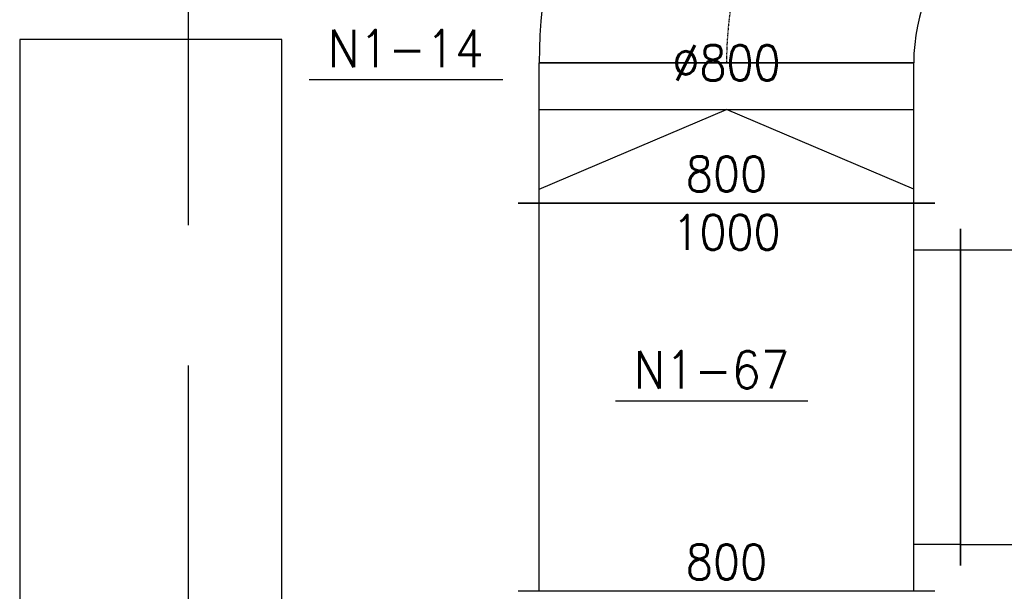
# Model space of a CAD drawing. Header units: millimetres. Extents: x -56303 to -45239, y -20463 to -4540.
# Tile 14 of 256: x -53458 to -53248, y -17682 to -17560. Entities that reach past the tile are written whole.
import ezdxf

# ---------------------------------------------------------------- set-up
doc = ezdxf.new("R2010")
doc.units = ezdxf.units.MM
doc.linetypes.add('ACAD_ISO02W100', pattern=[15, 12, -3])
doc.linetypes.add('DASHDOT', pattern=[1, 0.5, -0.25, 0, -0.25])
for name, color, linetype in [('_HVAC_podkład', 8, 'Continuous'), ('FLUID-N1', 7, 'Continuous'), ('FLUID-N1-75-DIM', 7, 'Continuous'), ('FLUID-N1-80-NUM', 7, 'Continuous'), ('FLUID-N1-SYM', 7, 'Continuous')]:
    doc.layers.add(name, color=color, linetype=linetype)
doc.styles.add('OPIS1', font='ROMANS.SHX', dxfattribs={"width": 0.9})

# ---------------------------------------------------------------- blocks, each defined once
blk = doc.blocks.new('*U394')
at = {"color": 132, "linetype": 'Continuous', "lineweight": -2}
for p, q in [((-600, -200), (-600, 600)), ((600, -600), (-200, -600))]:
    blk.add_line(p, q, dxfattribs=at)
at = {"color": 0, "linetype": 'ByBlock', "lineweight": -2}
for radius in [1200, 400]:
    blk.add_arc((-600, -600), radius, 0, 90, dxfattribs=at)
at = {"layer": 'FLUID-N1-SYM', "color": 7, "linetype": 'DASHDOT'}
blk.add_arc((-600, -600), 800, 0, 90, dxfattribs=at)
blk = doc.blocks.new('*U395')
at = {"color": 132, "linetype": 'Continuous', "lineweight": -2}
for p, q in [((-150, -445), (-150, 445)), ((150, 400), (150, -400))]:
    blk.add_line(p, q, dxfattribs=at)
at = {"color": 0, "linetype": 'ByBlock', "lineweight": -2}
for p, q in [((-150, 400), (-120, 400)), ((-120, 400), (50, 400)), ((50, 400), (150, 400)), ((-150, -400), (-120, -400)), ((-120, -400), (50, -400)), ((50, -400), (150, -400))]:
    blk.add_line(p, q, dxfattribs=at)
at = {"color": 7, "linetype": 'Continuous'}
for p, q in [((-120, 400), (50, 0)), ((50, 400), (50, -400)), ((-120, -400), (50, 0))]:
    blk.add_line(p, q, dxfattribs=at)
blk = doc.blocks.new('*U396')
at = {"color": 132, "linetype": 'Continuous', "lineweight": -2}
for p, q in [((-415, -445), (-415, 445)), ((415, 445), (415, -445)), ((360, -500), (-360, -500))]:
    blk.add_line(p, q, dxfattribs=at)
at = {"color": 0, "linetype": 'ByBlock', "lineweight": -2}
for p, q in [((-415, 400), (415, 400)), ((-415, -400), (415, -400)), ((-315, -500), (-315, -400)), ((315, -400), (315, -500))]:
    blk.add_line(p, q, dxfattribs=at)
blk = doc.blocks.new('*U542')
at = {"color": 132, "linetype": 'Continuous', "lineweight": -2}
for p, q in [((-353, -360), (-353, 360)), ((353, 360), (353, -360))]:
    blk.add_line(p, q, dxfattribs=at)
at = {"color": 0, "linetype": 'ByBlock', "lineweight": -2}
for p, q in [((-353, 315), (353, 315)), ((-353, -315), (353, -315))]:
    blk.add_line(p, q, dxfattribs=at)
at = {"color": 7, "linetype": 'Continuous'}
for p, q in [((-70.6, -157.5), (70.6, 157.5)), ((70.6, 157.5), (235.3, 157.5)), ((-235.3, -157.5), (-70.6, -157.5))]:
    blk.add_line(p, q, dxfattribs=at)

msp = doc.modelspace()

# ---------------------------------------------------------------- linework, layer by layer
at = {"layer": '_HVAC_podkład', "linetype": 'ACAD_ISO02W100', "ltscale": 10}
msp.add_line((-53422.44, -15683.63), (-53422.44, -20462.96), dxfattribs=at)
at = {"layer": '_HVAC_podkład'}
msp.add_line((-53402.44, -17825.93), (-53402.44, -17563.93), dxfattribs=at)
msp.add_lwpolyline([(-53402.44, -17563.93), (-53458.44, -17563.93), (-53458.44, -19143.93)], dxfattribs=at)
at = {"layer": 'FLUID-N1-80-NUM', "color": 3}
for p, q in [((-53355.25, -17572.55), (-53396.62, -17572.55)), ((-53290.1, -17641.24), (-53331.13, -17641.24))]:
    msp.add_line(p, q, dxfattribs=at)

# ---------------------------------------------------------------- block references
at = {"layer": 'FLUID-N1', "color": 132, "linetype": 'Continuous', "zscale": 0.1}
for name, p, xscale, yscale, rotation in [('*U394', (-53287.44, -17508.93), 0.1000000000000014, 0.1000000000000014, 89.99999999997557), ('*U395', (-53307.44, -17583.93), 0.1000000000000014, 0.1000000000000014, 89.99999999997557), ('*U396', (-53307.44, -17640.43), 0.1000000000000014, 0.1000000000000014, 89.99999999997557), ('*U542', (-53222.14, -17640.43), 0.1, 0.1, 359.9999999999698)]:
    msp.add_blockref(name, p, dxfattribs=dict(at, xscale=xscale, yscale=yscale, rotation=rotation))

# ---------------------------------------------------------------- texts
at = {"layer": 'FLUID-N1-75-DIM', "color": 61, "char_height": 7.5, "attachment_point": 5, "style": 'OPIS1'}
for s, insert in [('∅800\\P', (-53307.44, -17568.93)), ('∅800\\P', (-53307.44, -17568.93)), ('800\\P1000', (-53307.44, -17598.93)), ('800\\P1000', (-53307.44, -17598.93)), ('800\\P1000', (-53307.44, -17681.93)), ('800\\P1000', (-53307.44, -17681.93))]:
    msp.add_mtext(s, dxfattribs=dict(at, insert=insert))
at = {"layer": 'FLUID-N1-80-NUM', "color": 6, "char_height": 8, "attachment_point": 5, "style": 'OPIS1'}
for s, insert in [('N1-14\\P ', (-53375.94, -17572.55)), ('N1-67\\P ', (-53310.62, -17641.24))]:
    msp.add_mtext(s, dxfattribs=dict(at, insert=insert))

doc.saveas('drawing.dxf')
